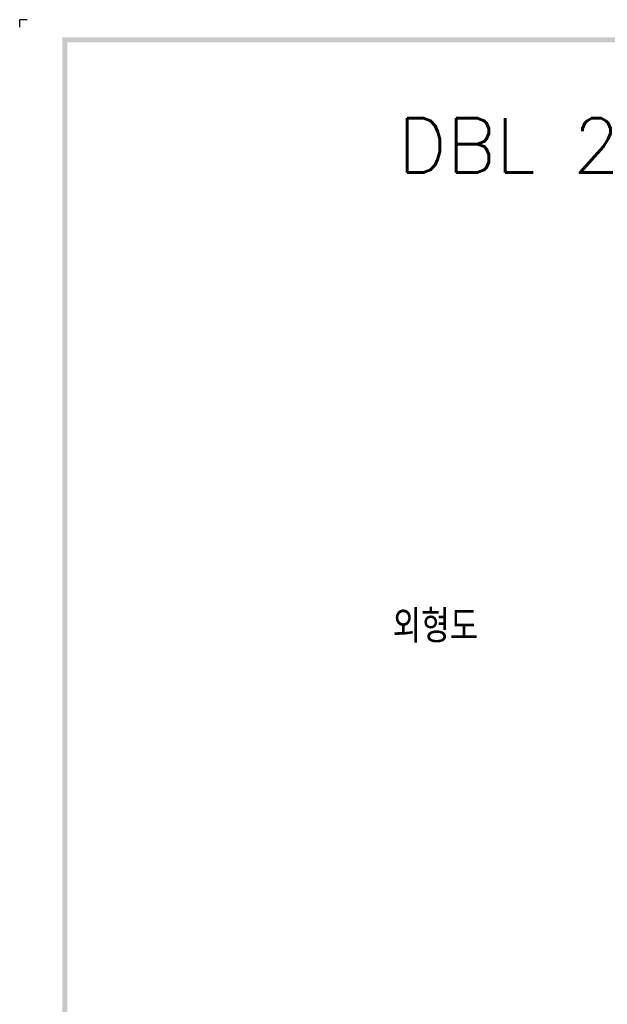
# Model space of a CAD drawing. Extents: x -403 to 2710, y -907 to 1745.
# Tile 3 of 12: x -403 to -134, y 1293 to 1745. Entities that reach past the tile are written whole.
import ezdxf

# ---------------------------------------------------------------- set-up
doc = ezdxf.new("R2010")
doc.units = 0
doc.header["$LTSCALE"] = 3
doc.header["$MEASUREMENT"] = 0
for name, color, linetype in [('di', 3, 'CONTINUOUS'), ('DIM', 3, 'CONTINUOUS'), ('dwg', 7, 'CONTINUOUS')]:
    doc.layers.add(name, color=color, linetype=linetype)
doc.styles.get("Standard").update_dxf_attribs({"font": 'romans.shx', "height": 4, "bigfont": 'ghs.shx'})

msp = doc.modelspace()

# ---------------------------------------------------------------- linework, layer by layer
at = {"layer": 'di'}
for p in [(-399.8135, 1744.6942), (-403.2635, 1741.2442)]:
    msp.add_line(p, (-403.2635, 1744.6942), dxfattribs=at)
at = {"layer": 'dwg'}
for points in [[(-383.7135, 1736.6442), (-381.4135, 1734.3442), (1493.0865, 1736.6442), (1490.7865, 1734.3442)], [(-383.7135, 416.4442), (-381.4135, 417.5942), (-383.7135, 1736.6442), (-381.4135, 1734.3442)]]:
    msp.add_trace(points, dxfattribs=at)

# ---------------------------------------------------------------- texts
at = {"layer": 'di', "insert": (-232.1987, 1473.8997), "char_height": 15, "width": 74.939935, "attachment_point": 1}
msp.add_mtext('{\\Fromans,hgs|c129;외형도}', dxfattribs=at)
at = {"layer": 'DIM', "insert": (-229.8052, 1699.558), "char_height": 25, "width": 782.772847, "attachment_point": 1}
msp.add_mtext('{\\Fromans,hgs|c129;DBL 202,203,204S  }', dxfattribs=at)

doc.saveas('drawing.dxf')
